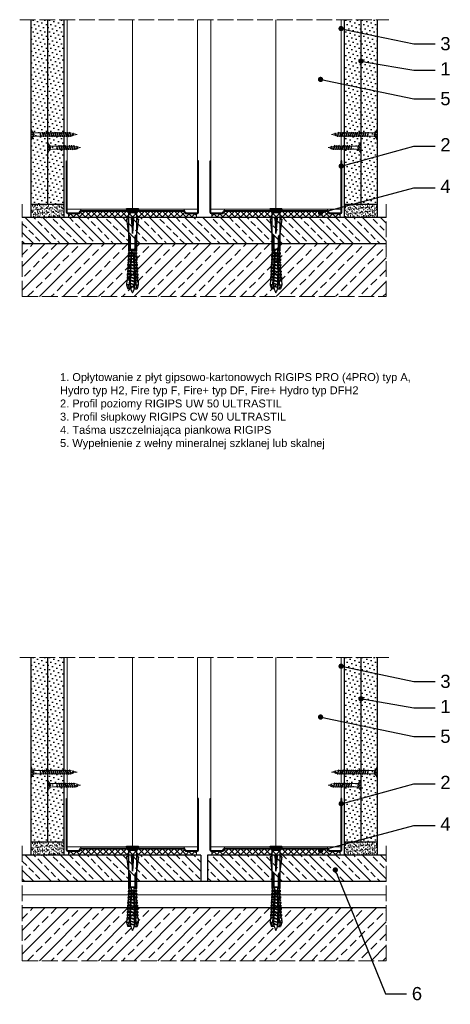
# Model space of a CAD drawing. Header units: millimetres. Extents: x 1487 to 3191, y -145 to 1276.
# Tile 6 of 6: x 2845 to 3171, y 529 to 1276. Entities that reach past the tile are written whole.
import ezdxf
from ezdxf import colors
from ezdxf.entities.mleader import LeaderData, LeaderLine
from ezdxf.math import Vec2, Vec3

# ---------------------------------------------------------------- set-up
doc = ezdxf.new("R2010")
doc.units = ezdxf.units.MM
doc.linetypes.add('ACAD_ISO02W100', pattern=[15, 12, -3])
for name, color, linetype, lineweight in [('_ISOVER WELNA', 7, 'BATTING', 9), ('_RIGIPS AKCESORIA', 7, 'Continuous', 18), ('_RIGIPS G-K', 7, 'Continuous', 25), ('_RIGIPS PROFIL', 7, 'Continuous', 18), ('KRESKOWANIE', 7, 'Continuous', 9), ('OPISY', 7, 'Continuous', 9), ('PRZERYWANA', 7, 'ACAD_ISO02W100', 9)]:
    doc.layers.add(name, color=color, linetype=linetype, lineweight=lineweight)
doc.styles.get("Standard").update_dxf_attribs({"font": 'arial.ttf'})
doc.linetypes.add('BATTING', pattern='A,0.00254,-2.54,[134,ltypeshp.shx,S=2.54,R=0,X=-2.54,Y=0],-5.08,[134,ltypeshp.shx,S=2.54,R=180,X=2.54,Y=0],-2.54', length=10.16254)

# ---------------------------------------------------------------- blocks, each defined once
blk = doc.blocks.new('UW 100 ULTRASTIL')
h = blk.add_hatch()
h.set_pattern_fill('ANSI31', color=256, scale=0.5, style=0)
h.paths.add_polyline_path([(166.82, 2.35), (89.14, 2.35, 0.286951), (88.24, 1.79), (87.91, 1.11, -0.286951), (87.01, 0.55), (78.78, 0.55, -0.414214), (78.53, 0.8), (78.53, 40), (77.98, 40), (77.98, 0.8, 0.414214), (78.78, 0), (87.35, 0, 0.286951), (88.25, 0.56), (88.58, 1.24, -0.286951), (89.48, 1.8), (166.48, 1.8, -0.286951), (167.38, 1.24), (167.71, 0.56, 0.286951), (168.61, 0), (177.18, 0, 0.414214), (177.98, 0.8), (177.98, 40), (177.43, 40), (177.43, 0.8, -0.414214), (177.18, 0.55), (168.95, 0.55, -0.286951), (168.05, 1.11), (167.72, 1.79, 0.286951)])
for p, q in [((77.98, 0.8), (77.98, 40)), ((77.98, 40), (78.53, 40)), ((78.53, 0.8), (78.53, 40)), ((177.43, 0.8), (177.43, 40)), ((177.98, 40), (177.43, 40)), ((177.98, 0.8), (177.98, 40)), ((78.78, 0.55), (87.01, 0.55)), ((78.78, 0), (87.35, 0)), ((87.91, 1.11), (88.24, 1.79)), ((88.25, 0.56), (88.58, 1.24)), ((89.14, 2.35), (166.82, 2.35)), ((89.48, 1.8), (166.48, 1.8)), ((167.71, 0.56), (167.38, 1.24)), ((168.05, 1.11), (167.72, 1.79)), ((168.61, 0), (177.18, 0)), ((168.95, 0.55), (177.18, 0.55))]:
    blk.add_line(p, q)
for centre, radius, start, end in [((78.78, 0.8), 0.8, 180, 270), ((78.78, 0.8), 0.25, 180, 270), ((87.01, 1.55), 1, 270, 334.04349), ((87.35, 1), 1, 270, 334.04349), ((89.14, 1.35), 1, 90, 154.04349), ((89.48, 0.8), 1, 90, 154.04349), ((166.48, 0.8), 1, 25.95651, 90), ((166.82, 1.35), 1, 25.95651, 90), ((168.61, 1), 1, 205.95651, 270), ((168.95, 1.55), 1, 205.95651, 270), ((177.18, 0.8), 0.8, 270, 0), ((177.18, 0.8), 0.25, 270, 0)]:
    blk.add_arc(centre, radius, start, end)
blk = doc.blocks.new('TN 25')
at = {"layer": '_RIGIPS AKCESORIA'}
for p, q in [((0, -0.84), (0, 7.16)), ((0, 7.16), (0.46, 7.16)), ((0.46, 4.78), (0, 4.78)), ((0, 3.5), (1.77, 3.5)), ((0, 2.83), (1.77, 2.83)), ((0.46, 1.64), (0, 1.64)), ((0.46, 7.16), (0.46, 4.78)), ((0.46, -0.84), (0.46, 1.64)), ((1.77, 3.5), (1.77, 4.2)), ((1.77, 2.83), (1.77, 2.18)), ((3.02, 4.46), (8.47, 4.46)), ((7.49, 2.01), (3.55, 2.01)), ((7.12, 4.46), (7.12, 3.18)), ((8.03, 2.01), (7.12, 4.46)), ((7.12, 3.18), (7.65, 1.53)), ((7.65, 1.53), (8.03, 2.01)), ((9.41, 2.01), (8.03, 2.01)), ((8.47, 4.46), (8.79, 5)), ((9.61, 1.51), (8.47, 4.46)), ((8.79, 5), (9.93, 2.01)), ((9, 4.46), (10.1, 4.46)), ((9.93, 2.01), (9.61, 1.51)), ((11.04, 2.01), (9.93, 2.01)), ((10.1, 4.46), (10.41, 5)), ((11.23, 1.51), (10.1, 4.46)), ((10.41, 5), (11.56, 2.01)), ((10.62, 4.46), (11.67, 4.46)), ((11.56, 2.01), (11.23, 1.51)), ((12.61, 2.01), (11.56, 2.01)), ((11.67, 4.46), (11.99, 5)), ((12.81, 1.51), (11.67, 4.46)), ((11.99, 5), (13.14, 2.01)), ((12.2, 4.46), (13.21, 4.46)), ((13.14, 2.01), (12.81, 1.51)), ((14.15, 2.01), (13.14, 2.01)), ((13.21, 4.46), (13.52, 5)), ((14.34, 1.51), (13.21, 4.46)), ((13.52, 5), (14.67, 2.01)), ((13.73, 4.46), (14.8, 4.46)), ((14.67, 2.01), (14.34, 1.51)), ((15.74, 2.01), (14.67, 2.01)), ((14.8, 4.46), (15.12, 5)), ((15.94, 1.51), (14.8, 4.46)), ((15.12, 5), (16.26, 2.01)), ((15.33, 4.46), (16.42, 4.46)), ((16.26, 2.01), (15.94, 1.51)), ((17.36, 2.01), (16.26, 2.01)), ((16.42, 4.46), (16.73, 5)), ((17.55, 1.51), (16.42, 4.46)), ((16.73, 5), (17.88, 2.01)), ((16.94, 4.46), (17.99, 4.46)), ((17.88, 2.01), (17.55, 1.51)), ((18.93, 2.01), (17.88, 2.01)), ((17.99, 4.46), (18.31, 5)), ((19.13, 1.51), (17.99, 4.46)), ((18.31, 5), (19.45, 2.01)), ((18.52, 4.46), (19.68, 4.46)), ((19.45, 2.01), (19.13, 1.51)), ((19.45, 2.01), (20.62, 2.01)), ((19.68, 4.46), (20, 5)), ((20.82, 1.51), (19.68, 4.46)), ((20, 5), (21.14, 2.01)), ((20.21, 4.46), (20.7, 4.46)), ((20.7, 4.46), (22.28, 3.98)), ((21.14, 2.01), (20.82, 1.51)), ((21.14, 2.01), (21.81, 2.12)), ((21.85, 1.83), (21.67, 3.28)), ((21.67, 3.28), (22.14, 2.4)), ((22.14, 2.4), (21.85, 1.83)), ((22.7, 2.36), (22.14, 2.4)), ((22.28, 3.98), (22.56, 4.37)), ((22.7, 2.36), (22.28, 3.98)), ((22.56, 4.37), (23.03, 2.71)), ((23.03, 2.71), (22.7, 2.36)), ((22.71, 3.85), (25, 3.24)), ((25, 3.24), (23.03, 2.71)), ((0, -0.84), (0.46, -0.84))]:
    blk.add_line(p, q, dxfattribs=at)
for centre, major_axis, ratio, start_param, end_param in [((3.09, 7.67), (0.17, 3.2), 0.826134, 1.773653, 3.180586), ((-0.04, 0.9), (0, 3.93), 0.848176, -0.720942, -0.151112), ((3.37, -1.57), (0.28, 3.57), 0.832181, 0.035984, 1.430787), ((-2.73, 15.91), (0, 14.76), 0.848176, 3.399396, 3.475072), ((0.59, 4.62), (0, 2.81), 0.848176, 3.475072, 3.862535), ((1.66, 3.18), (0, 0.895), 0.848176, -1.552777, -0.720942), ((1.66, 3.18), (0, 0.895), 0.848176, 3.862535, 4.730408)]:
    blk.add_ellipse(centre, major_axis=major_axis, ratio=ratio, start_param=start_param, end_param=end_param, dxfattribs=at)
blk = doc.blocks.new('TN 35')
at = {"layer": '_RIGIPS AKCESORIA'}
for p, q in [((0, -0.84), (0, 7.16)), ((0, 7.16), (0.46, 7.16)), ((0.46, 4.78), (0, 4.78)), ((0, 3.5), (1.77, 3.5)), ((0, 2.83), (1.77, 2.83)), ((0.46, 1.64), (0, 1.64)), ((0.46, 7.16), (0.46, 4.78)), ((0.46, -0.84), (0.46, 1.64)), ((1.77, 3.5), (1.77, 4.2)), ((1.77, 2.83), (1.77, 2.18)), ((3.02, 4.46), (8.47, 4.46)), ((7.49, 2.01), (3.55, 2.01)), ((7.12, 4.46), (7.12, 3.18)), ((8.03, 2.01), (7.12, 4.46)), ((7.12, 3.18), (7.65, 1.53)), ((7.65, 1.53), (8.03, 2.01)), ((9.41, 2.01), (8.03, 2.01)), ((8.47, 4.46), (8.79, 5)), ((9.61, 1.51), (8.47, 4.46)), ((8.79, 5), (9.93, 2.01)), ((9, 4.46), (10.1, 4.46)), ((9.93, 2.01), (9.61, 1.51)), ((11.04, 2.01), (9.93, 2.01)), ((10.1, 4.46), (10.41, 5)), ((11.23, 1.51), (10.1, 4.46)), ((10.41, 5), (11.56, 2.01)), ((10.62, 4.46), (11.67, 4.46)), ((11.56, 2.01), (11.23, 1.51)), ((12.61, 2.01), (11.56, 2.01)), ((11.67, 4.46), (11.99, 5)), ((12.81, 1.51), (11.67, 4.46)), ((11.99, 5), (13.14, 2.01)), ((12.2, 4.46), (13.21, 4.46)), ((13.14, 2.01), (12.81, 1.51)), ((14.15, 2.01), (13.14, 2.01)), ((13.21, 4.46), (13.52, 5)), ((14.34, 1.51), (13.21, 4.46)), ((13.52, 5), (14.67, 2.01)), ((13.73, 4.46), (14.8, 4.46)), ((14.67, 2.01), (14.34, 1.51)), ((15.74, 2.01), (14.67, 2.01)), ((14.8, 4.46), (15.12, 5)), ((15.94, 1.51), (14.8, 4.46)), ((15.12, 5), (16.26, 2.01)), ((15.33, 4.46), (16.42, 4.46)), ((16.26, 2.01), (15.94, 1.51)), ((17.36, 2.01), (16.26, 2.01)), ((16.42, 4.46), (16.73, 5)), ((17.55, 1.51), (16.42, 4.46)), ((16.73, 5), (17.88, 2.01)), ((16.94, 4.46), (17.99, 4.46)), ((17.88, 2.01), (17.55, 1.51)), ((18.93, 2.01), (17.84, 2.01)), ((17.99, 4.46), (18.31, 5)), ((19.13, 1.51), (17.99, 4.46)), ((18.31, 5), (19.45, 2.01)), ((18.52, 4.46), (19.57, 4.46)), ((19.45, 2.01), (19.13, 1.51)), ((20.51, 2.01), (19.41, 2.01)), ((19.57, 4.46), (19.88, 5)), ((20.7, 1.51), (19.57, 4.46)), ((19.88, 5), (21.03, 2.01)), ((20.09, 4.46), (21.14, 4.46)), ((21.03, 2.01), (20.7, 1.51)), ((22.08, 2.01), (20.99, 2.01)), ((21.14, 4.46), (21.46, 5)), ((22.28, 1.51), (21.14, 4.46)), ((21.46, 5), (22.6, 2.01)), ((21.67, 4.46), (22.72, 4.46)), ((22.6, 2.01), (22.28, 1.51)), ((23.66, 2.01), (22.56, 2.01)), ((22.72, 4.46), (23.03, 5)), ((23.85, 1.51), (22.72, 4.46)), ((23.03, 5), (24.18, 2.01)), ((23.24, 4.46), (24.29, 4.46)), ((24.18, 2.01), (23.85, 1.51)), ((25.23, 2.01), (24.14, 2.01)), ((24.29, 4.46), (24.61, 5)), ((25.43, 1.51), (24.29, 4.46)), ((24.61, 5), (25.75, 2.01)), ((24.81, 4.46), (25.87, 4.46)), ((25.75, 2.01), (25.43, 1.51)), ((26.81, 2.01), (25.71, 2.01)), ((25.87, 4.46), (26.18, 5)), ((27, 1.51), (25.87, 4.46)), ((26.18, 5), (27.33, 2.01)), ((26.39, 4.46), (27.44, 4.46)), ((27.33, 2.01), (27, 1.51)), ((28.38, 2.01), (27.33, 2.01)), ((27.44, 4.46), (27.76, 5)), ((28.58, 1.51), (27.44, 4.46)), ((27.76, 5), (28.9, 2.01)), ((27.96, 4.46), (29.13, 4.46)), ((28.9, 2.01), (28.58, 1.51)), ((28.9, 2.01), (30.07, 2.01)), ((29.13, 4.46), (29.45, 5)), ((30.27, 1.51), (29.13, 4.46)), ((29.45, 5), (30.59, 2.01)), ((29.65, 4.46), (30.15, 4.46)), ((30.15, 4.46), (31.73, 3.98)), ((30.59, 2.01), (30.27, 1.51)), ((30.59, 2.01), (31.26, 2.12)), ((31.3, 1.83), (31.12, 3.28)), ((31.12, 3.28), (31.59, 2.4)), ((31.59, 2.4), (31.3, 1.83)), ((32.15, 2.36), (31.59, 2.4)), ((31.73, 3.98), (32.01, 4.37)), ((32.15, 2.36), (31.73, 3.98)), ((32.01, 4.37), (32.48, 2.71)), ((32.48, 2.71), (32.15, 2.36)), ((32.16, 3.85), (35, 3.24)), ((35, 3.24), (32.48, 2.71)), ((0, -0.84), (0.46, -0.84))]:
    blk.add_line(p, q, dxfattribs=at)
for centre, major_axis, ratio, start_param, end_param in [((3.09, 7.67), (0.17, 3.2), 0.826134, 1.773653, 3.180586), ((-0.04, 0.9), (0, 3.93), 0.848176, -0.720942, -0.151112), ((3.37, -1.57), (0.28, 3.57), 0.832181, 0.035984, 1.430787), ((-2.73, 15.91), (0, 14.76), 0.848176, 3.399396, 3.475072), ((0.59, 4.62), (0, 2.81), 0.848176, 3.475072, 3.862535), ((1.66, 3.18), (0, 0.895), 0.848176, -1.552777, -0.720942), ((1.66, 3.18), (0, 0.895), 0.848176, 3.862535, 4.730408)]:
    blk.add_ellipse(centre, major_axis=major_axis, ratio=ratio, start_param=start_param, end_param=end_param, dxfattribs=at)
blk = doc.blocks.new('kolek rozprezny komplet 60')
for p, q in [((390.66, 217.01), (390.76, 218.91)), ((393.15, 216.88), (390.66, 217.01)), ((393.75, 218.75), (390.71, 217.96)), ((393.81, 219.85), (390.76, 218.91)), ((391.67, 216.95), (392.67, 216.95)), ((392.67, 216.95), (391.67, 213.95)), ((392.67, 216.95), (392.07, 213.95)), ((393.07, 216.95), (392.07, 213.95)), ((392.67, 216.95), (393.04, 217.45)), ((393.07, 216.95), (393.04, 217.45)), ((393.07, 216.95), (394.67, 216.95)), ((394.67, 216.95), (393.67, 213.95)), ((393.68, 217.35), (393.81, 219.85)), ((417.38, 216.11), (393.68, 217.35)), ((420.47, 216.55), (393.71, 217.95)), ((397.41, 219.66), (393.81, 219.85)), ((394.67, 216.95), (394.07, 213.95)), ((395.07, 216.95), (394.07, 213.95)), ((394.67, 216.95), (394.92, 217.29)), ((395.07, 216.95), (395.05, 217.28)), ((395.07, 216.95), (397.07, 216.95)), ((397.07, 216.95), (396.07, 213.95)), ((397.07, 216.95), (396.47, 213.95)), ((397.47, 216.95), (396.47, 213.95)), ((397.07, 216.95), (397.23, 217.17)), ((397.31, 217.76), (397.41, 219.66)), ((397.47, 216.95), (397.46, 217.16)), ((397.47, 216.95), (399.47, 216.95)), ((397.67, 217.14), (397.71, 217.74)), ((399, 219.58), (397.82, 218.98)), ((398.47, 217.1), (398.5, 217.7)), ((399.47, 216.95), (398.47, 213.95)), ((399.47, 216.95), (398.87, 213.95)), ((399.87, 216.95), (398.87, 213.95)), ((398.9, 217.68), (399, 219.58)), ((399.8, 219.54), (399, 219.58)), ((399.47, 216.95), (399.55, 217.05)), ((399.7, 217.64), (399.8, 219.54)), ((399.87, 216.95), (399.87, 217.03)), ((399.87, 216.95), (401.38, 216.95)), ((400.07, 217.02), (400.1, 217.62)), ((401.4, 219.45), (400.22, 218.85)), ((400.87, 216.98), (400.9, 217.58)), ((401.87, 216.92), (400.87, 213.95)), ((401.87, 216.92), (401.27, 213.95)), ((402.26, 216.9), (401.27, 213.95)), ((401.3, 217.56), (401.4, 219.45)), ((402.2, 219.41), (401.4, 219.45)), ((402.1, 217.51), (402.2, 219.41)), ((402.47, 216.89), (402.5, 217.49)), ((403.8, 219.33), (402.61, 218.72)), ((403.27, 216.85), (403.3, 217.45)), ((404.22, 216.8), (403.31, 214.05)), ((403.7, 217.43), (403.8, 219.33)), ((404.24, 216.8), (403.7, 214.07)), ((404.62, 216.78), (403.72, 214.07)), ((404.6, 219.29), (403.8, 219.33)), ((404.5, 217.39), (404.6, 219.29)), ((404.86, 216.77), (404.9, 217.37)), ((406.19, 219.2), (405.01, 218.6)), ((405.66, 216.73), (405.69, 217.32)), ((406.58, 216.68), (405.75, 214.18)), ((406.09, 217.3), (406.19, 219.2)), ((406.62, 216.68), (406.12, 214.2)), ((406.98, 216.66), (406.16, 214.2)), ((406.99, 219.16), (406.19, 219.2)), ((406.89, 217.26), (406.99, 219.16)), ((407.26, 216.64), (407.29, 217.24)), ((408.59, 219.08), (407.41, 218.47)), ((408.06, 216.6), (408.09, 217.2)), ((408.94, 216.55), (408.19, 214.31)), ((408.49, 217.18), (408.59, 219.08)), ((408.99, 216.55), (408.55, 214.33)), ((409.39, 219.03), (408.59, 219.08)), ((409.34, 216.53), (408.6, 214.33)), ((409.29, 217.14), (409.39, 219.03)), ((409.66, 216.52), (409.69, 217.12)), ((410.99, 218.95), (409.8, 218.35)), ((410.46, 216.47), (410.49, 217.07)), ((410.89, 217.05), (410.99, 218.95)), ((412.59, 218.87), (411.4, 218.26)), ((412.05, 216.39), (412.09, 216.99)), ((412.49, 216.97), (412.59, 218.87)), ((413.38, 218.82), (412.59, 218.87)), ((412.85, 216.35), (412.89, 216.95)), ((413.28, 216.93), (413.38, 218.82)), ((414.98, 218.74), (413.8, 218.14)), ((414.45, 216.27), (414.48, 216.86)), ((414.88, 216.84), (414.98, 218.74)), ((415.78, 218.7), (414.98, 218.74)), ((415.25, 216.22), (415.28, 216.82)), ((415.68, 216.8), (415.78, 218.7)), ((417.38, 218.62), (416.2, 218.01)), ((417.28, 216.72), (417.38, 218.62)), ((418.18, 218.57), (417.38, 218.62)), ((418.08, 216.68), (418.18, 218.57)), ((419.78, 218.49), (418.59, 217.89)), ((419.68, 216.59), (419.78, 218.49)), ((430.17, 217.15), (419.71, 217.15)), ((431.37, 217.95), (419.75, 217.95)), ((448.67, 218.45), (419.77, 218.45)), ((420.47, 217.15), (420.47, 213.75)), ((420.67, 217.15), (420.67, 213.75)), ((420.87, 217.15), (420.87, 213.75)), ((443.47, 219.95), (432.8, 218.45)), ((443.47, 218.45), (443.47, 219.95)), ((443.47, 219.95), (444.34, 218.45)), ((450.17, 219.95), (448.67, 218.45)), ((448.67, 218.45), (448.67, 212.45)), ((448.67, 216.95), (448.67, 213.95)), ((450.17, 219.95), (450.17, 210.95)), ((450.67, 219.95), (450.17, 219.95)), ((450.67, 219.95), (450.67, 210.95)), ((450.67, 219.35), (451.17, 219.95)), ((451.17, 219.95), (451.67, 219.95)), ((451.17, 219.95), (451.17, 210.95)), ((451.67, 219.95), (451.67, 210.95)), ((393.15, 214.02), (390.66, 213.89)), ((390.66, 213.89), (390.76, 211.99)), ((393.75, 212.15), (390.71, 212.94)), ((393.81, 211.05), (390.76, 211.99)), ((391.67, 213.95), (391.71, 213.45)), ((391.71, 213.45), (392.07, 213.95)), ((392.07, 213.95), (393.67, 213.95)), ((393.67, 213.95), (393.7, 213.55)), ((417.38, 214.79), (393.68, 213.55)), ((393.68, 213.55), (393.81, 211.05)), ((420.47, 214.35), (393.71, 212.95)), ((393.78, 213.55), (394.07, 213.95)), ((397.41, 211.24), (393.81, 211.05)), ((394.07, 213.95), (396.07, 213.95)), ((396.07, 213.95), (396.09, 213.67)), ((396.28, 213.68), (396.47, 213.95)), ((396.47, 213.95), (398.47, 213.95)), ((397.31, 213.14), (397.41, 211.24)), ((397.67, 213.76), (397.71, 213.16)), ((399, 211.32), (397.82, 211.93)), ((398.47, 213.95), (398.48, 213.8)), ((398.47, 213.8), (398.5, 213.2)), ((398.77, 213.81), (398.87, 213.95)), ((398.87, 213.95), (400.87, 213.95)), ((398.9, 213.22), (399, 211.32)), ((399.8, 211.36), (399, 211.32)), ((399.7, 213.26), (399.8, 211.36)), ((400.07, 213.88), (400.1, 213.28)), ((401.4, 211.45), (400.22, 212.05)), ((400.87, 213.95), (400.88, 213.92)), ((400.87, 213.92), (400.9, 213.32)), ((401.27, 213.95), (401.38, 213.95)), ((401.27, 213.94), (401.27, 213.95)), ((401.3, 213.35), (401.4, 211.45)), ((402.2, 211.49), (401.4, 211.45)), ((402.1, 213.39), (402.2, 211.49)), ((402.47, 214.01), (402.5, 213.41)), ((403.8, 211.57), (402.61, 212.18)), ((403.27, 214.05), (403.3, 213.45)), ((403.7, 213.47), (403.8, 211.57)), ((404.6, 211.62), (403.8, 211.57)), ((404.5, 213.51), (404.6, 211.62)), ((404.86, 214.13), (404.9, 213.53)), ((406.19, 211.7), (405.01, 212.3)), ((405.66, 214.17), (405.69, 213.58)), ((406.09, 213.6), (406.19, 211.7)), ((406.99, 211.74), (406.19, 211.7)), ((406.89, 213.64), (406.99, 211.74)), ((407.26, 214.26), (407.29, 213.66)), ((408.59, 211.82), (407.41, 212.43)), ((408.06, 214.3), (408.09, 213.7)), ((408.49, 213.72), (408.59, 211.82)), ((409.39, 211.87), (408.59, 211.82)), ((409.29, 213.76), (409.39, 211.87)), ((409.66, 214.38), (409.69, 213.79)), ((410.99, 211.95), (409.8, 212.55)), ((410.46, 214.43), (410.49, 213.83)), ((411.3, 216.43), (410.64, 214.44)), ((410.89, 213.85), (410.99, 211.95)), ((411.37, 216.43), (410.98, 214.45)), ((411.69, 216.41), (411.04, 214.46)), ((412.59, 212.03), (411.4, 212.64)), ((412.05, 214.51), (412.09, 213.91)), ((412.49, 213.93), (412.59, 212.03)), ((413.38, 212.08), (412.59, 212.03)), ((412.85, 214.55), (412.89, 213.95)), ((413.66, 216.31), (413.08, 214.56)), ((413.28, 213.97), (413.38, 212.08)), ((413.75, 216.3), (413.4, 214.58)), ((414.05, 216.29), (413.49, 214.58)), ((414.98, 212.16), (413.8, 212.76)), ((414.45, 214.64), (414.48, 214.04)), ((414.88, 214.06), (414.98, 212.16)), ((415.78, 212.2), (414.98, 212.16)), ((415.25, 214.68), (415.28, 214.08)), ((416.02, 216.18), (415.52, 214.69)), ((415.68, 214.1), (415.78, 212.2)), ((416.12, 216.18), (415.83, 214.71)), ((416.41, 216.16), (415.93, 214.71)), ((417.38, 212.29), (416.2, 212.89)), ((417.28, 214.18), (417.38, 212.29)), ((418.18, 212.33), (417.38, 212.29)), ((418.22, 215.58), (418.01, 214.95)), ((418.08, 214.22), (418.18, 212.33)), ((419.78, 212.41), (418.59, 213.01)), ((419.68, 214.31), (419.78, 212.41)), ((430.17, 213.75), (419.71, 213.75)), ((431.37, 212.95), (419.75, 212.95)), ((448.67, 212.45), (419.77, 212.45)), ((444.34, 216.37), (432.8, 215.45)), ((432.8, 215.45), (443.47, 215.45)), ((444.34, 214.53), (432.8, 215.45)), ((443.47, 210.95), (432.8, 212.45)), ((444.34, 216.37), (443.47, 215.45)), ((444.34, 214.53), (443.47, 215.45)), ((443.47, 212.45), (443.47, 210.95)), ((443.47, 210.95), (444.34, 212.45)), ((444.34, 214.53), (444.34, 216.37)), ((450.17, 210.95), (448.67, 212.45)), ((450.67, 210.95), (450.17, 210.95)), ((450.67, 211.55), (451.17, 210.95)), ((451.17, 210.95), (451.67, 210.95))]:
    blk.add_line(p, q)
for centre, radius, start, end in [((393.41, 206.24), 10.85, 99.20383, 121.90826), ((393.65, 216.85), 0.5, 87, 177), ((397.68, 219.24), 0.3, 177, 297), ((400.08, 219.12), 0.3, 177, 297), ((402.48, 218.99), 0.3, 177, 297), ((404.87, 218.87), 0.3, 177, 297), ((407.27, 218.74), 0.3, 177, 297), ((409.67, 218.61), 0.3, 177, 297), ((411.27, 218.53), 0.3, 177, 297), ((413.66, 218.41), 0.3, 177, 297), ((416.06, 218.28), 0.3, 177, 297), ((418.46, 218.15), 0.3, 177, 297), ((422.67, 216.95), 1, 90, 168.46304), ((430.17, 218.45), 1.3, 270, 0), ((393.41, 224.66), 10.85, 238.09174, 260.79617), ((393.65, 214.05), 0.5, 183, 273), ((397.68, 211.66), 0.3, 63, 183), ((400.08, 211.78), 0.3, 63, 183), ((402.48, 211.91), 0.3, 63, 183), ((404.87, 212.03), 0.3, 63, 183), ((407.27, 212.16), 0.3, 63, 183), ((409.67, 212.29), 0.3, 63, 183), ((411.27, 212.37), 0.3, 63, 183), ((413.66, 212.5), 0.3, 63, 183), ((416.06, 212.62), 0.3, 63, 183), ((417.55, 215.45), 0.682, 255.86037, 104.13858), ((418.46, 212.75), 0.3, 63, 183), ((422.67, 213.95), 1, 191.53696, 270), ((430.17, 212.45), 1.3, 0, 90)]:
    blk.add_arc(centre, radius, start, end)
blk = doc.blocks.new('_Dot')
at = {"color": 0, "linetype": 'ByBlock', "lineweight": -2}
blk.add_line((-0.5, 0), (-1, 0), dxfattribs=at)
at = {"color": 0, "linetype": 'ByBlock', "const_width": 0.5}
blk.add_lwpolyline([(-0.25, 0, 1), (0.25, 0, 1)], format="xyb", close=True, dxfattribs=at)

msp = doc.modelspace()

# ---------------------------------------------------------------- hatches: boundary and pattern name
at = {"layer": '_RIGIPS G-K'}
h = msp.add_hatch(dxfattribs=at)
h.set_pattern_fill('DOTS', color=256, scale=2, angle=45, style=0)
h.set_pattern_definition([(45, (1266.3756, -308.061), (-1.122532, 3.367596), [0, -3.175])])
h.paths.add_polyline_path([(2865.65, 1276.07), (2853.15, 1276.07), (2853.15, 1136.07), (2865.65, 1136.07)])
h = msp.add_hatch(dxfattribs=at)
h.set_pattern_fill('DOTS', color=256, scale=2, angle=45, style=0)
h.set_pattern_definition([(45, (1278.8756, -308.061), (-1.122532, 3.367596), [0, -3.175])])
h.paths.add_polyline_path([(2878.15, 1276.07), (2865.65, 1276.07), (2865.65, 1136.07), (2878.15, 1136.07)])
h = msp.add_hatch(dxfattribs=at)
h.set_pattern_fill('DOTS', color=256, scale=2, angle=45, style=0)
h.set_pattern_definition([(45, (1440.6756, -308.061), (-1.122532, 3.367596), [0, -3.175])])
h.paths.add_polyline_path([(3103.45, 1276.07), (3090.95, 1276.07), (3090.95, 1136.07), (3103.45, 1136.07)])
h = msp.add_hatch(dxfattribs=at)
h.set_pattern_fill('DOTS', color=256, scale=2, angle=45, style=0)
h.set_pattern_definition([(45, (1453.1756, -308.061), (-1.122532, 3.367596), [0, -3.175])])
h.paths.add_polyline_path([(3115.95, 1276.07), (3103.45, 1276.07), (3103.45, 1136.07), (3115.95, 1136.07)])
h = msp.add_hatch(dxfattribs=at)
h.set_pattern_fill('AR-SAND', color=256, scale=0.05, style=0)
h.set_pattern_definition([(37.5, (651.8756, 0), (-0.0800016, 2.4470662), [0, -1.9304, 0, -2.159, 0, -2.06375]), (7.5, (651.8756, 0), (2.2476164, 3.5841255), [0, -1.0414, 0, -1.7399, 0, -0.66675]), (327.5, (650.3135, 0), (3.9549619, 0.007186), [0, -0.635, 0, -2.286, 0, -2.9845]), (317.5, (650.3135, 0), (3.8177823, 1.1146466), [0, -0.3175, 0, -1.4986, 0, -1.7145])])
h.paths.add_polyline_path([(2878.15, 1136.07), (2853.15, 1136.07), (2853.15, 1126.07), (2878.15, 1126.07)])
h = msp.add_hatch(dxfattribs=at)
h.set_pattern_fill('AR-SAND', color=256, scale=0.05, style=0)
h.set_pattern_definition([(37.5, (763.6756, 0), (-0.0800016, 2.4470662), [0, -1.9304, 0, -2.159, 0, -2.06375]), (7.5, (763.6756, 0), (2.2476164, 3.5841255), [0, -1.0414, 0, -1.7399, 0, -0.66675]), (327.5, (762.1135, 0), (3.9549619, 0.007186), [0, -0.635, 0, -2.286, 0, -2.9845]), (317.5, (762.1135, 0), (3.8177823, 1.1146466), [0, -0.3175, 0, -1.4986, 0, -1.7145])])
h.paths.add_polyline_path([(3115.95, 1136.07), (3090.95, 1136.07), (3090.95, 1126.07), (3115.95, 1126.07)])
h = msp.add_hatch(dxfattribs=at)
h.set_pattern_fill('DOTS', color=256, scale=2, angle=45, style=0)
h.set_pattern_definition([(45, (1266.3756, -791.554), (-1.122532, 3.367596), [0, -3.175])])
h.paths.add_polyline_path([(2865.65, 792.57), (2853.15, 792.57), (2853.15, 652.57), (2865.65, 652.57)])
h = msp.add_hatch(dxfattribs=at)
h.set_pattern_fill('DOTS', color=256, scale=2, angle=45, style=0)
h.set_pattern_definition([(45, (1278.8756, -791.554), (-1.122532, 3.367596), [0, -3.175])])
h.paths.add_polyline_path([(2878.15, 792.57), (2865.65, 792.57), (2865.65, 652.57), (2878.15, 652.57)])
h = msp.add_hatch(dxfattribs=at)
h.set_pattern_fill('DOTS', color=256, scale=2, angle=45, style=0)
h.set_pattern_definition([(45, (1440.6756, -791.554), (-1.122532, 3.367596), [0, -3.175])])
h.paths.add_polyline_path([(3103.45, 792.57), (3090.95, 792.57), (3090.95, 652.57), (3103.45, 652.57)])
h = msp.add_hatch(dxfattribs=at)
h.set_pattern_fill('DOTS', color=256, scale=2, angle=45, style=0)
h.set_pattern_definition([(45, (1453.1756, -791.554), (-1.122532, 3.367596), [0, -3.175])])
h.paths.add_polyline_path([(3115.95, 792.57), (3103.45, 792.57), (3103.45, 652.57), (3115.95, 652.57)])
h = msp.add_hatch(dxfattribs=at)
h.set_pattern_fill('AR-SAND', color=256, scale=0.05, style=0)
h.set_pattern_definition([(37.5, (651.8756, -483.4932), (-0.0800016, 2.4470662), [0, -1.9304, 0, -2.159, 0, -2.06375]), (7.5, (651.8756, -483.4932), (2.2476164, 3.5841255), [0, -1.0414, 0, -1.7399, 0, -0.66675]), (327.5, (650.3135, -483.4932), (3.9549619, 0.007186), [0, -0.635, 0, -2.286, 0, -2.9845]), (317.5, (650.3135, -483.4932), (3.8177823, 1.1146466), [0, -0.3175, 0, -1.4986, 0, -1.7145])])
h.paths.add_polyline_path([(2878.15, 652.57), (2853.15, 652.57), (2853.15, 642.57), (2878.15, 642.57)])
h = msp.add_hatch(dxfattribs=at)
h.set_pattern_fill('AR-SAND', color=256, scale=0.05, style=0)
h.set_pattern_definition([(37.5, (763.6756, -483.4932), (-0.0800016, 2.4470662), [0, -1.9304, 0, -2.159, 0, -2.06375]), (7.5, (763.6756, -483.4932), (2.2476164, 3.5841255), [0, -1.0414, 0, -1.7399, 0, -0.66675]), (327.5, (762.1135, -483.4932), (3.9549619, 0.007186), [0, -0.635, 0, -2.286, 0, -2.9845]), (317.5, (762.1135, -483.4932), (3.8177823, 1.1146466), [0, -0.3175, 0, -1.4986, 0, -1.7145])])
h.paths.add_polyline_path([(3115.95, 652.57), (3090.95, 652.57), (3090.95, 642.57), (3115.95, 642.57)])
at = {"layer": 'KRESKOWANIE'}
h = msp.add_hatch(dxfattribs=at)
h.set_pattern_fill('ANSI37', color=256, angle=90, style=0)
h.set_pattern_definition([(135, (979.3756, -308.061), (-2.245064, -2.245064), []), (225, (979.3756, -308.061), (2.245064, -2.245064), [])])
h.paths.add_polyline_path([(2969.88, 1129.63), (2969.55, 1130.31, 0.286951), (2968.65, 1130.87), (2891.65, 1130.87, 0.286951), (2890.75, 1130.31), (2890.42, 1129.63, -0.286951), (2889.53, 1129.07), (2881.55, 1129.07), (2881.55, 1126.07), (2978.75, 1126.07), (2978.75, 1129.07), (2970.78, 1129.07, -0.286951)])
h = msp.add_hatch(dxfattribs=at)
h.set_pattern_fill('ANSI37', color=256, angle=90, style=0)
h.set_pattern_definition([(135, (1088.1756, -308.061), (-2.245064, -2.245064), []), (225, (1088.1756, -308.061), (2.245064, -2.245064), [])])
h.paths.add_polyline_path([(3078.68, 1129.63), (3078.35, 1130.31, 0.286951), (3077.45, 1130.87), (3000.45, 1130.87, 0.286951), (2999.55, 1130.31), (2999.22, 1129.63, -0.286951), (2998.33, 1129.07), (2990.35, 1129.07), (2990.35, 1126.07), (3087.55, 1126.07), (3087.55, 1129.07), (3079.58, 1129.07, -0.286951)])
h = msp.add_hatch(dxfattribs=at)
h.set_pattern_fill('ANSI33', color=256, scale=1.5, angle=90, style=0)
h.set_pattern_definition([(135, (1359.776, -308.061), (-6.735192, -6.735192), []), (135, (1359.776, -301.326), (-6.735192, -6.735192), [4.7625, -2.38125])])
h.paths.add_polyline_path([(3122.55, 1126.07), (2846.55, 1126.07), (2846.55, 1106.07), (3122.55, 1106.07)])
h = msp.add_hatch(dxfattribs=at)
h.set_pattern_fill('ANSI33', color=256, scale=2, style=0)
h.set_pattern_definition([(45, (1359.776, -308.061), (-8.980256, 8.980256), []), (45, (1368.756, -308.061), (-8.980256, 8.980256), [6.35, -3.175])])
h.paths.add_polyline_path([(3122.55, 1106.07), (2846.55, 1106.07), (2846.55, 1066.07), (3122.55, 1066.07)])
h = msp.add_hatch(dxfattribs=at)
h.set_pattern_fill('ANSI33', color=256, scale=1.5, angle=90, style=0)
h.set_pattern_definition([(135, (1359.776, -791.554), (-6.735192, -6.735192), []), (135, (1359.776, -784.819), (-6.735192, -6.735192), [4.7625, -2.38125])])
h.paths.add_polyline_path([(2987.05, 642.57), (2987.05, 622.57), (3122.55, 622.57), (3122.55, 642.57)])
h.paths.add_polyline_path([(2982.05, 622.57), (2982.05, 642.57), (2846.55, 642.57), (2846.55, 622.57)])
h = msp.add_hatch(dxfattribs=at)
h.set_pattern_fill('ANSI37', color=256, angle=90, style=0)
h.set_pattern_definition([(135, (979.3756, -791.554), (-2.245064, -2.245064), []), (225, (979.3756, -791.554), (2.245064, -2.245064), [])])
h.paths.add_polyline_path([(2969.88, 646.14), (2969.55, 646.81, 0.286951), (2968.65, 647.37), (2891.65, 647.37, 0.286951), (2890.75, 646.81), (2890.42, 646.14, -0.286951), (2889.53, 645.57), (2881.55, 645.57), (2881.55, 642.57), (2978.75, 642.57), (2978.75, 645.57), (2970.78, 645.57, -0.286951)])
h = msp.add_hatch(dxfattribs=at)
h.set_pattern_fill('ANSI37', color=256, angle=90, style=0)
h.set_pattern_definition([(135, (1088.1756, -791.554), (-2.245064, -2.245064), []), (225, (1088.1756, -791.554), (2.245064, -2.245064), [])])
h.paths.add_polyline_path([(3078.68, 646.14), (3078.35, 646.81, 0.286951), (3077.45, 647.37), (3000.45, 647.37, 0.286951), (2999.55, 646.81), (2999.22, 646.14, -0.286951), (2998.33, 645.57), (2990.35, 645.57), (2990.35, 642.57), (3087.55, 642.57), (3087.55, 645.57), (3079.58, 645.57, -0.286951)])
h = msp.add_hatch(dxfattribs=at)
h.set_pattern_fill('ANSI33', color=256, scale=2, style=0)
h.set_pattern_definition([(45, (1359.776, -811.554), (-8.980256, 8.980256), []), (45, (1368.756, -811.554), (-8.980256, 8.980256), [6.35, -3.175])])
h.paths.add_polyline_path([(3122.55, 602.57), (2846.55, 602.57), (2846.55, 562.57), (3122.55, 562.57)])

# ---------------------------------------------------------------- linework, layer by layer
for p, q in [((3122.55, 1126.07), (2846.55, 1126.07)), ((3122.55, 1106.07), (2846.55, 1106.07)), ((2982.05, 642.57), (2846.55, 642.57)), ((2982.05, 642.57), (2982.05, 622.57)), ((3122.55, 642.57), (2987.05, 642.57)), ((2987.05, 642.57), (2987.05, 622.57)), ((3122.55, 622.57), (2846.55, 622.57)), ((3122.55, 602.57), (2846.55, 602.57))]:
    msp.add_line(p, q)
at = {"layer": '_ISOVER WELNA', "ltscale": 4.8}
for p, q in [((2930.15, 1276.07), (2930.15, 1131.42)), ((3038.95, 1276.07), (3038.95, 1131.42)), ((2930.15, 792.57), (2930.15, 647.92)), ((3038.95, 792.57), (3038.95, 647.92))]:
    msp.add_line(p, q, dxfattribs=at)
at = {"layer": '_ISOVER WELNA', "ltscale": 0.95}
msp.add_line((2846.55, 612.57), (3122.55, 612.57), dxfattribs=at)
at = {"layer": '_RIGIPS G-K'}
for p, q in [((2853.15, 1276.07), (2853.15, 1126.07)), ((2865.65, 1276.07), (2865.65, 1136.07)), ((2878.15, 1276.07), (2878.15, 1126.07)), ((3090.95, 1126.07), (3090.95, 1276.07)), ((3103.45, 1136.07), (3103.45, 1276.07)), ((3115.95, 1126.07), (3115.95, 1276.07)), ((2853.15, 1136.07), (2878.15, 1136.07)), ((3090.95, 1136.07), (3115.95, 1136.07)), ((2853.15, 792.57), (2853.15, 642.57)), ((2865.65, 792.57), (2865.65, 652.57)), ((2878.15, 792.57), (2878.15, 642.57)), ((3090.95, 642.57), (3090.95, 792.57)), ((3103.45, 652.57), (3103.45, 792.57)), ((3115.95, 642.57), (3115.95, 792.57)), ((2853.15, 652.57), (2878.15, 652.57)), ((3090.95, 652.57), (3115.95, 652.57))]:
    msp.add_line(p, q, dxfattribs=at)
at = {"layer": '_RIGIPS PROFIL', "lineweight": 9}
for p, q in [((2880.75, 1276.07), (2880.75, 1132.42)), ((2979.55, 1276.07), (2979.55, 1132.42)), ((2989.55, 1276.07), (2989.55, 1132.42)), ((3088.35, 1276.07), (3088.35, 1132.42)), ((2979.55, 1132.42), (2880.75, 1132.42)), ((3088.35, 1132.42), (2989.55, 1132.42)), ((2880.75, 792.57), (2880.75, 648.92)), ((2979.55, 792.57), (2979.55, 648.92)), ((2989.55, 792.57), (2989.55, 648.92)), ((3088.35, 792.57), (3088.35, 648.92)), ((2979.55, 648.92), (2880.75, 648.92)), ((3088.35, 648.92), (2989.55, 648.92))]:
    msp.add_line(p, q, dxfattribs=at)
at = {"layer": 'KRESKOWANIE'}
for p, q in [((2881.55, 1129.07), (2881.55, 1126.07)), ((2978.75, 1129.07), (2978.75, 1126.07)), ((2990.35, 1129.07), (2990.35, 1126.07)), ((3087.55, 1129.07), (3087.55, 1126.07)), ((2881.55, 645.57), (2881.55, 642.57)), ((2978.75, 645.57), (2978.75, 642.57)), ((2990.35, 645.57), (2990.35, 642.57)), ((3087.55, 645.57), (3087.55, 642.57))]:
    msp.add_line(p, q, dxfattribs=at)
at = {"layer": 'PRZERYWANA'}
for p, q in [((2844.65, 1276.07), (3124.45, 1276.07)), ((2846.55, 1066.07), (2846.55, 1136.07)), ((3122.55, 1066.07), (3122.55, 1136.07)), ((3122.55, 1066.07), (3122.55, 1136.07)), ((2846.55, 1066.07), (3122.55, 1066.07)), ((2844.65, 792.57), (3124.45, 792.57)), ((2846.55, 562.57), (2846.55, 652.57)), ((3122.55, 562.57), (3122.55, 652.57)), ((2846.55, 562.57), (3122.55, 562.57))]:
    msp.add_line(p, q, dxfattribs=at)

# ---------------------------------------------------------------- block references
for p in [(2802.17, 1129.07), (2910.97, 1129.07), (2802.17, 645.57), (2910.97, 645.57)]:
    msp.add_blockref('UW 100 ULTRASTIL', p)
at = {"rotation": 90}
for p in [(3145.6, 681.24), (3254.4, 681.24), (3145.6, 197.75), (3254.4, 197.75)]:
    msp.add_blockref('kolek rozprezny komplet 60', p, dxfattribs=at)
at = {"layer": '_RIGIPS AKCESORIA'}
for name, p in [('TN 35', (2853.15, 1185.82)), ('TN 25', (2865.65, 1175.82)), ('TN 35', (2853.15, 702.33)), ('TN 25', (2865.65, 692.33))]:
    msp.add_blockref(name, p, dxfattribs=at)
at = {"layer": '_RIGIPS AKCESORIA', "xscale": -1}
for name, p in [('TN 35', (3115.95, 1185.82)), ('TN 25', (3103.45, 1175.82)), ('TN 35', (3115.95, 702.33)), ('TN 25', (3103.45, 692.33))]:
    msp.add_blockref(name, p, dxfattribs=at)

# ---------------------------------------------------------------- texts
at = {"insert": (2875.24, 1008.07), "char_height": 6, "width": 266.7938, "attachment_point": 1}
msp.add_mtext('1. Opłytowanie z płyt gipsowo-kartonowych RIGIPS PRO (4PRO) typ A, Hydro typ H2, Fire typ F, Fire+ typ DF, Fire+ Hydro typ DFH2\\P2. Profil poziomy RIGIPS UW 50 ULTRASTIL\\P3. Profil słupkowy RIGIPS CW 50 ULTRASTIL\\P4. Taśma uszczelniająca piankowa RIGIPS\\P5. Wypełnienie z wełny mineralnej szklanej lub skalnej', dxfattribs=at)

# ---------------------------------------------------------------- leaders
at = {"layer": 'OPISY'}
ml = msp.add_multileader_mtext('Standard', dxfattribs=at)
ml.set_content('3', color=256)
ml.set_leader_properties()
ml.set_arrow_properties(name='DOT')
ml.build(insert=Vec2(0, 0))
ctx = ml.context
ctx.base_point, ctx.char_height, ctx.landing_gap_size, ctx.plane_origin = Vec3(3159.59, 1257.79), 10, 4, Vec3(2967, 1401.45)
notes = []
notes.append((ctx, [(0, (1, 1, 0), (3143.59, 1257.79), (1, 0), 16, [(0, [(3088.35, 1269.32)], 0, [])])]))
ctx.mtext.insert, ctx.mtext.flow_direction = Vec3(3163.59, 1262.88), 5
ml = msp.add_multileader_mtext('Standard', dxfattribs=at)
ml.set_content('1', color=256)
ml.set_leader_properties()
ml.set_arrow_properties(name='DOT')
ml.build(insert=Vec2(0, 0))
ctx = ml.context
ctx.base_point, ctx.char_height, ctx.landing_gap_size, ctx.plane_origin = Vec3(3159.59, 1237.85), 10, 4, Vec3(2967, 1381.5)
notes.append((ctx, [(0, (1, 1, 0), (3143.59, 1237.85), (1, 0), 16, [(0, [(3103.45, 1244.65)], 0, [])])]))
ctx.mtext.insert, ctx.mtext.flow_direction = Vec3(3163.59, 1243.85), 5
ml = msp.add_multileader_mtext('Standard', dxfattribs=at)
ml.set_content('5', color=256)
ml.set_leader_properties()
ml.set_arrow_properties(name='DOT')
ml.build(insert=Vec2(0, 0))
ctx = ml.context
ctx.base_point, ctx.char_height, ctx.landing_gap_size, ctx.plane_origin = Vec3(3159.59, 1216.15), 10, 4, Vec3(2967, 1359.81)
notes.append((ctx, [(0, (1, 1, 0), (3143.59, 1216.15), (1, 0), 16, [(0, [(3072.78, 1230.78)], 0, [])])]))
ctx.mtext.insert, ctx.mtext.flow_direction = Vec3(3163.59, 1221.23), 5
ml = msp.add_multileader_mtext('Standard', dxfattribs=at)
ml.set_content('2', color=256)
ml.set_leader_properties()
ml.set_arrow_properties(name='DOT')
ml.build(insert=Vec2(0, 0))
ctx = ml.context
ctx.base_point, ctx.char_height, ctx.landing_gap_size, ctx.plane_origin = Vec3(3159.59, 1180.24), 10, 4, Vec3(2967, 1323.9)
notes.append((ctx, [(0, (1, 1, 0), (3143.59, 1180.24), (1, 0), 16, [(0, [(3088.43, 1165.06)], 0, [])])]))
ctx.mtext.insert, ctx.mtext.flow_direction = Vec3(3163.59, 1186.24), 5
ml = msp.add_multileader_mtext('Standard', dxfattribs=at)
ml.set_content('4', color=256)
ml.set_leader_properties()
ml.set_arrow_properties(name='DOT')
ml.build(insert=Vec2(0, 0))
ctx = ml.context
ctx.base_point, ctx.char_height, ctx.landing_gap_size, ctx.plane_origin = Vec3(3159.59, 1148.68), 10, 4, Vec3(2967, 1292.34)
notes.append((ctx, [(0, (1, 1, 0), (3143.59, 1148.68), (1, 0), 16, [(0, [(3072.78, 1129.47)], 0, [])])]))
ctx.mtext.insert, ctx.mtext.flow_direction = Vec3(3163.59, 1154.68), 5
ml = msp.add_multileader_mtext('Standard', dxfattribs=at)
ml.set_content('3', color=256)
ml.set_leader_properties()
ml.set_arrow_properties(name='DOT')
ml.build(insert=Vec2(0, 0))
ctx = ml.context
ctx.base_point, ctx.char_height, ctx.landing_gap_size, ctx.plane_origin = Vec3(3159.59, 774.3), 10, 4, Vec3(2967, 917.96)
notes.append((ctx, [(0, (1, 1, 0), (3143.59, 774.3), (1, 0), 16, [(0, [(3088.35, 785.83)], 0, [])])]))
ctx.mtext.insert, ctx.mtext.flow_direction = Vec3(3163.59, 779.39), 5
ml = msp.add_multileader_mtext('Standard', dxfattribs=at)
ml.set_content('1', color=256)
ml.set_leader_properties()
ml.set_arrow_properties(name='DOT')
ml.build(insert=Vec2(0, 0))
ctx = ml.context
ctx.base_point, ctx.char_height, ctx.landing_gap_size, ctx.plane_origin = Vec3(3159.59, 754.35), 10, 4, Vec3(2967, 898.01)
notes.append((ctx, [(0, (1, 1, 0), (3143.59, 754.35), (1, 0), 16, [(0, [(3103.45, 761.16)], 0, [])])]))
ctx.mtext.insert, ctx.mtext.flow_direction = Vec3(3163.59, 760.35), 5
ml = msp.add_multileader_mtext('Standard', dxfattribs=at)
ml.set_content('5', color=256)
ml.set_leader_properties()
ml.set_arrow_properties(name='DOT')
ml.build(insert=Vec2(0, 0))
ctx = ml.context
ctx.base_point, ctx.char_height, ctx.landing_gap_size, ctx.plane_origin = Vec3(3159.59, 732.65), 10, 4, Vec3(2967, 876.31)
notes.append((ctx, [(0, (1, 1, 0), (3143.59, 732.65), (1, 0), 16, [(0, [(3072.78, 747.29)], 0, [])])]))
ctx.mtext.insert, ctx.mtext.flow_direction = Vec3(3163.59, 737.74), 5
ml = msp.add_multileader_mtext('Standard', dxfattribs=at)
ml.set_content('2', color=256)
ml.set_leader_properties()
ml.set_arrow_properties(name='DOT')
ml.build(insert=Vec2(0, 0))
ctx = ml.context
ctx.base_point, ctx.char_height, ctx.landing_gap_size, ctx.plane_origin = Vec3(3159.59, 696.75), 10, 4, Vec3(2967, 840.41)
notes.append((ctx, [(0, (1, 1, 0), (3143.59, 696.75), (1, 0), 16, [(0, [(3088.43, 681.57)], 0, [])])]))
ctx.mtext.insert, ctx.mtext.flow_direction = Vec3(3163.59, 702.75), 5
ml = msp.add_multileader_mtext('Standard', dxfattribs=at)
ml.set_content('4', color=256)
ml.set_leader_properties()
ml.set_arrow_properties(name='DOT')
ml.build(insert=Vec2(0, 0))
ctx = ml.context
ctx.base_point, ctx.char_height, ctx.landing_gap_size, ctx.plane_origin = Vec3(3159.59, 665.18), 10, 4, Vec3(2967, 808.84)
notes.append((ctx, [(0, (1, 1, 0), (3143.59, 665.18), (1, 0), 16, [(0, [(3072.78, 645.98)], 0, [])])]))
ctx.mtext.insert, ctx.mtext.flow_direction = Vec3(3163.59, 671.18), 5
ml = msp.add_multileader_mtext('Standard', dxfattribs=at)
ml.set_content('6', color=256)
ml.set_leader_properties()
ml.set_arrow_properties(name='DOT')
ml.build(insert=Vec2(0, 0))
ctx = ml.context
ctx.base_point, ctx.char_height, ctx.landing_gap_size, ctx.plane_origin = Vec3(3138, 537.52), 10, 4, Vec3(2945.41, 681.18)
notes.append((ctx, [(0, (1, 1, 0), (3122, 537.52), (1, 0), 16, [(0, [(3083.98, 631.33)], 0, [])])]))
ctx.mtext.insert, ctx.mtext.flow_direction = Vec3(3142, 542.61), 5
for ctx, leaders in notes:
    for number, flags, end, landing, length, lines in leaders:
        leader = LeaderData()
        leader.index, (leader.has_last_leader_line, leader.has_dogleg_vector, leader.attachment_direction) = number, flags
        leader.last_leader_point, leader.dogleg_vector, leader.dogleg_length = Vec3(end), Vec3(landing), length
        for number, points, colour, breaks in lines:
            line = LeaderLine()
            line.index, line.vertices, line.color, line.breaks = number, Vec3.list(points), colors.encode_raw_color(colour), breaks
            leader.lines.append(line)
        ctx.leaders.append(leader)

doc.saveas('drawing.dxf')
